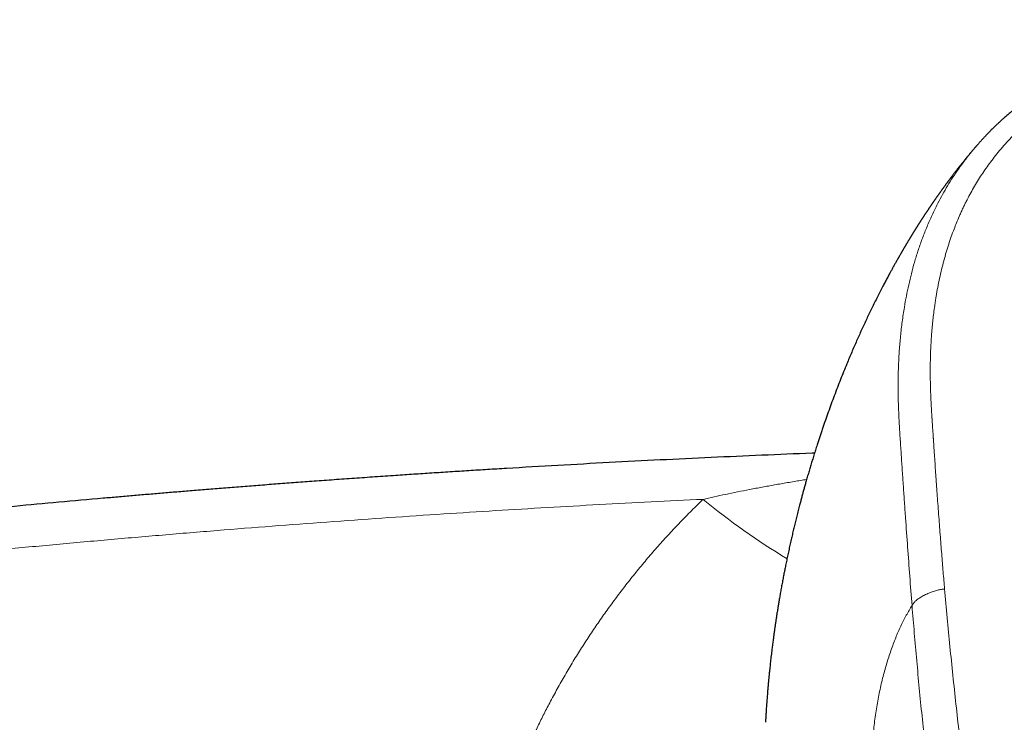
# Model space of a CAD drawing. Header units: millimetres. Extents: x 8 to 932, y 12 to 523.
# Tile 25 of 53: x 424 to 464, y 494 to 523. Entities that reach past the tile are written whole.
import ezdxf

# ---------------------------------------------------------------- set-up
doc = ezdxf.new("R2010")
doc.units = ezdxf.units.MM

msp = doc.modelspace()

# ---------------------------------------------------------------- linework, layer by layer
at = {"color": 252, "linetype": 'Continuous', "lineweight": 0}
msp.add_arc((470.903, 526.071), 29.601, 230.669, 238.8096, dxfattribs=at)
at = {"color": 7, "linetype": 'Continuous', "lineweight": 30}
for points, knots in [([(479.5, 522.776), (479.418, 522.776), (479.175, 522.776), (478.775, 522.772), (478.305, 522.766), (477.845, 522.755), (477.397, 522.742), (476.96, 522.725), (476.52, 522.704), (476.076, 522.679), (475.63, 522.65), (475.194, 522.618), (474.77, 522.583), (474.356, 522.544), (473.954, 522.502), (473.563, 522.457), (473.183, 522.407), (472.815, 522.353), (472.461, 522.296), (472.12, 522.236), (471.794, 522.173), (471.48, 522.108), (471.183, 522.041), (470.901, 521.974), (470.635, 521.907), (470.382, 521.839), (470.141, 521.771), (469.912, 521.704), (469.7, 521.638), (469.503, 521.575), (469.322, 521.515), (469.15, 521.456), (468.99, 521.398), (468.833, 521.341), (468.681, 521.283), (468.536, 521.227), (468.403, 521.173), (468.283, 521.124), (468.18, 521.081), (468.094, 521.045), (468.023, 521.014), (467.96, 520.986), (467.906, 520.962), (467.86, 520.942), (467.79, 520.91), (467.727, 520.882), (467.669, 520.854), (467.642, 520.842), (467.61, 520.827), (467.568, 520.807), (467.515, 520.782), (467.452, 520.751), (467.38, 520.717), (467.302, 520.678), (467.216, 520.635), (467.124, 520.588), (467.028, 520.537), (466.928, 520.485), (466.826, 520.429), (466.718, 520.37), (466.605, 520.306), (466.489, 520.239), (466.343, 520.152), (466.174, 520.049), (465.983, 519.928), (465.803, 519.81), (465.634, 519.694), (465.474, 519.582), (465.323, 519.472), (465.18, 519.366), (465.046, 519.263), (464.921, 519.164), (464.804, 519.069), (464.684, 518.969), (464.562, 518.865), (464.439, 518.757), (464.347, 518.674), (464.281, 518.614), (464.239, 518.575), (464.202, 518.54), (464.169, 518.509), (464.141, 518.482), (464.111, 518.454), (464.075, 518.42), (464.032, 518.377), (463.98, 518.326), (463.913, 518.26), (463.834, 518.18), (463.745, 518.088), (463.657, 517.995), (463.569, 517.9), (463.482, 517.804), (463.41, 517.723), (463.367, 517.674), (463.353, 517.658)], [0, 0, 0, 0, 0.013765, 0.040555, 0.066759, 0.092339, 0.117288, 0.141637, 0.165416, 0.190948, 0.215857, 0.240166, 0.263894, 0.287038, 0.309594, 0.331557, 0.352925, 0.373695, 0.393866, 0.413089, 0.431708, 0.449696, 0.467031, 0.483109, 0.498548, 0.513338, 0.52747, 0.540938, 0.553741, 0.565208, 0.576092, 0.586395, 0.596119, 0.605265, 0.614955, 0.623897, 0.632089, 0.639529, 0.646213, 0.651204, 0.655666, 0.659597, 0.662996, 0.665859, 0.668298, 0.676268, 0.677811, 0.679429, 0.681444, 0.683891, 0.687465, 0.691569, 0.696149, 0.701207, 0.706742, 0.712755, 0.719246, 0.725617, 0.732388, 0.73956, 0.747133, 0.755094, 0.763071, 0.776888, 0.790156, 0.802872, 0.815032, 0.826637, 0.837691, 0.848386, 0.858521, 0.868098, 0.877136, 0.885728, 0.896331, 0.906201, 0.915339, 0.919023, 0.92255, 0.925693, 0.928389, 0.930687, 0.932953, 0.935947, 0.939671, 0.944124, 0.949309, 0.956918, 0.964782, 0.972632, 0.980468, 0.98829, 0.996098, 1, 1, 1, 1]), ([(463.316, 517.618), (463.315, 517.617), (463.308, 517.609), (463.295, 517.593), (463.276, 517.571), (463.251, 517.542), (463.219, 517.505), (463.185, 517.465), (463.155, 517.429), (463.13, 517.4), (463.112, 517.378), (463.094, 517.357), (463.077, 517.336), (463.058, 517.313), (463.036, 517.287), (463.011, 517.257), (462.985, 517.226), (462.96, 517.196), (462.938, 517.169), (462.92, 517.146), (462.903, 517.126), (462.888, 517.108), (462.873, 517.09), (462.858, 517.071), (462.841, 517.05), (462.819, 517.024), (462.794, 516.993), (462.768, 516.959), (462.743, 516.928), (462.72, 516.9), (462.702, 516.877), (462.686, 516.857), (462.671, 516.839), (462.657, 516.82), (462.641, 516.8), (462.622, 516.777), (462.6, 516.749), (462.577, 516.719), (462.554, 516.69), (462.534, 516.665), (462.517, 516.642), (462.502, 516.623), (462.488, 516.605), (462.471, 516.584), (462.451, 516.557), (462.425, 516.524), (462.396, 516.487), (462.367, 516.449), (462.341, 516.414), (462.321, 516.388), (462.306, 516.368), (462.295, 516.354), (462.284, 516.339), (462.273, 516.325), (462.26, 516.308), (462.245, 516.288), (462.227, 516.264), (462.207, 516.237), (462.186, 516.209), (462.167, 516.184), (462.151, 516.162), (462.138, 516.144), (462.126, 516.129), (462.115, 516.114), (462.102, 516.096), (462.087, 516.075), (462.067, 516.049), (462.045, 516.018), (462.021, 515.985), (461.996, 515.952), (461.974, 515.922), (461.955, 515.895), (461.937, 515.87), (461.919, 515.846), (461.901, 515.82), (461.88, 515.792), (461.859, 515.761), (461.837, 515.73), (461.816, 515.701), (461.797, 515.675), (461.781, 515.653), (461.767, 515.633), (461.754, 515.614), (461.741, 515.596), (461.726, 515.575), (461.709, 515.55), (461.689, 515.521), (461.667, 515.49), (461.646, 515.461), (461.629, 515.435), (461.614, 515.415), (461.602, 515.397), (461.59, 515.38), (461.578, 515.363), (461.565, 515.343), (461.55, 515.321), (461.534, 515.298), (461.517, 515.274), (461.5, 515.248), (461.483, 515.224), (461.468, 515.201), (461.453, 515.18), (461.439, 515.159), (461.426, 515.14), (461.412, 515.119), (461.395, 515.095), (461.378, 515.068), (461.359, 515.04), (461.339, 515.011), (461.321, 514.984), (461.305, 514.959), (461.291, 514.938), (461.278, 514.919), (461.265, 514.899), (461.25, 514.877), (461.234, 514.853), (461.216, 514.825), (461.195, 514.795), (461.175, 514.764), (461.157, 514.735), (461.141, 514.711), (461.127, 514.69), (461.114, 514.67), (461.1, 514.648), (461.084, 514.624), (461.066, 514.596), (461.046, 514.565), (461.025, 514.533), (461.007, 514.504), (460.993, 514.482), (460.981, 514.463), (460.97, 514.446), (460.959, 514.429), (460.947, 514.41), (460.933, 514.389), (460.919, 514.366), (460.904, 514.342), (460.888, 514.317), (460.872, 514.292), (460.857, 514.268), (460.844, 514.247), (460.832, 514.228), (460.821, 514.211), (460.811, 514.194), (460.799, 514.175), (460.784, 514.152), (460.767, 514.124), (460.748, 514.094), (460.73, 514.064), (460.714, 514.039), (460.701, 514.017), (460.69, 514), (460.681, 513.984), (460.672, 513.969), (460.662, 513.954), (460.652, 513.937), (460.639, 513.917), (460.624, 513.892), (460.608, 513.865), (460.591, 513.838), (460.576, 513.813), (460.563, 513.792), (460.55, 513.769), (460.535, 513.746), (460.519, 513.718), (460.503, 513.691), (460.485, 513.662), (460.467, 513.632), (460.45, 513.603), (460.435, 513.578), (460.422, 513.555), (460.41, 513.535), (460.398, 513.515), (460.384, 513.492), (460.369, 513.467), (460.352, 513.438), (460.334, 513.406), (460.315, 513.375), (460.3, 513.348), (460.287, 513.327), (460.277, 513.309), (460.268, 513.294), (460.259, 513.278), (460.248, 513.259), (460.235, 513.237), (460.217, 513.205), (460.195, 513.167), (460.172, 513.128), (460.153, 513.094), (460.136, 513.064), (460.12, 513.036), (460.103, 513.007), (460.08, 512.965), (460.052, 512.916), (460.018, 512.857), (459.987, 512.801), (459.959, 512.75), (459.931, 512.7), (459.901, 512.646), (459.869, 512.588), (459.837, 512.529), (459.799, 512.459), (459.755, 512.38), (459.71, 512.295), (459.666, 512.214), (459.624, 512.134), (459.58, 512.052), (459.537, 511.969), (459.432, 511.769), (459.264, 511.442), (459.043, 510.997), (458.827, 510.545), (458.62, 510.101), (458.416, 509.646), (458.215, 509.185), (458.039, 508.765), (457.886, 508.392), (457.757, 508.069), (457.63, 507.741), (457.504, 507.41), (457.38, 507.075), (457.259, 506.741), (457.14, 506.405), (457.043, 506.122), (456.967, 505.896), (456.911, 505.728), (456.857, 505.563), (456.81, 505.418), (456.77, 505.294), (456.737, 505.191), (456.705, 505.087), (456.671, 504.981), (456.629, 504.844), (456.577, 504.676), (456.518, 504.479), (456.46, 504.282), (456.402, 504.085), (456.349, 503.9), (456.301, 503.73), (456.258, 503.575), (456.216, 503.421), (456.174, 503.265), (456.131, 503.104), (456.092, 502.958), (456.058, 502.827), (456.029, 502.715), (456.001, 502.603), (455.973, 502.491), (455.945, 502.378), (455.917, 502.267), (455.882, 502.124), (455.84, 501.95), (455.791, 501.741), (455.742, 501.525), (455.692, 501.303), (455.642, 501.077), (455.594, 500.854), (455.549, 500.637), (455.507, 500.433), (455.468, 500.237), (455.43, 500.041), (455.392, 499.84), (455.354, 499.636), (455.317, 499.434), (455.283, 499.238), (455.256, 499.081), (455.236, 498.963), (455.222, 498.878), (455.208, 498.793), (455.193, 498.705), (455.179, 498.614), (455.164, 498.52), (455.15, 498.433), (455.138, 498.354), (455.127, 498.282), (455.116, 498.209), (455.105, 498.136), (455.094, 498.062), (455.083, 497.988), (455.069, 497.888), (455.051, 497.761), (455.03, 497.606), (455.012, 497.472), (454.996, 497.355), (454.983, 497.256), (454.971, 497.154), (454.957, 497.043), (454.942, 496.922), (454.926, 496.79), (454.912, 496.663), (454.898, 496.539), (454.885, 496.421), (454.872, 496.303), (454.862, 496.204), (454.853, 496.12), (454.846, 496.052), (454.839, 495.983), (454.833, 495.914), (454.826, 495.847), (454.82, 495.776), (454.813, 495.7), (454.805, 495.619), (454.798, 495.539), (454.79, 495.452), (454.782, 495.357), (454.774, 495.253), (454.765, 495.148), (454.757, 495.04), (454.749, 494.927), (454.74, 494.811), (454.732, 494.694), (454.726, 494.604), (454.722, 494.539), (454.719, 494.5), (454.717, 494.461), (454.714, 494.422), (454.712, 494.386), (454.71, 494.355), (454.709, 494.33), (454.708, 494.31), (454.707, 494.293), (454.706, 494.276), (454.704, 494.256), (454.703, 494.231), (454.701, 494.202), (454.699, 494.172), (454.698, 494.142), (454.696, 494.115), (454.695, 494.092), (454.694, 494.075), (454.693, 494.066), (454.693, 494.064)], [0, 0, 0, 0, 0.000243, 0.001388, 0.002615, 0.0041, 0.006358, 0.008798, 0.010984, 0.012416, 0.013629, 0.014765, 0.015899, 0.017123, 0.018591, 0.020275, 0.02209, 0.023874, 0.025277, 0.026516, 0.027611, 0.028602, 0.029587, 0.030573, 0.031699, 0.033087, 0.034886, 0.036768, 0.038538, 0.039994, 0.041294, 0.042288, 0.043274, 0.044269, 0.045299, 0.046515, 0.048113, 0.04976, 0.051345, 0.052768, 0.053923, 0.054897, 0.055867, 0.056836, 0.058302, 0.06007, 0.062123, 0.06427, 0.066107, 0.067656, 0.068444, 0.0692, 0.069955, 0.07071, 0.071526, 0.072579, 0.073884, 0.075327, 0.076797, 0.078167, 0.079298, 0.080186, 0.080977, 0.081762, 0.082543, 0.083689, 0.08506, 0.086645, 0.088425, 0.090246, 0.091784, 0.093127, 0.094382, 0.095613, 0.096879, 0.09836, 0.099935, 0.101563, 0.103064, 0.104408, 0.10554, 0.106497, 0.107438, 0.108378, 0.10933, 0.110586, 0.112128, 0.11372, 0.115264, 0.116555, 0.117556, 0.118407, 0.119252, 0.12009, 0.121035, 0.122234, 0.123352, 0.124567, 0.125856, 0.12711, 0.128151, 0.129302, 0.130272, 0.131241, 0.132235, 0.133417, 0.134812, 0.13615, 0.137609, 0.13904, 0.140237, 0.14122, 0.142156, 0.143083, 0.144155, 0.14536, 0.146705, 0.148211, 0.149845, 0.151228, 0.152347, 0.153338, 0.154317, 0.155333, 0.156541, 0.157868, 0.15938, 0.161045, 0.162463, 0.163519, 0.164336, 0.165148, 0.165959, 0.166832, 0.167941, 0.168985, 0.170142, 0.171367, 0.172623, 0.173704, 0.174784, 0.175608, 0.176417, 0.177231, 0.178089, 0.179175, 0.180531, 0.182017, 0.183484, 0.184683, 0.18568, 0.186478, 0.187196, 0.187908, 0.188614, 0.189356, 0.19034, 0.191525, 0.192891, 0.194163, 0.195311, 0.196335, 0.197235, 0.198447, 0.19969, 0.201056, 0.202323, 0.203793, 0.20519, 0.206371, 0.207372, 0.208317, 0.20922, 0.210219, 0.211409, 0.21278, 0.21428, 0.215821, 0.217082, 0.218027, 0.21876, 0.219488, 0.220212, 0.220986, 0.222019, 0.223333, 0.225378, 0.2273, 0.228835, 0.230027, 0.231299, 0.232687, 0.234161, 0.236858, 0.239554, 0.242223, 0.244409, 0.246554, 0.249056, 0.251733, 0.254408, 0.257079, 0.261159, 0.265118, 0.26851, 0.272049, 0.27575, 0.279453, 0.283157, 0.30234, 0.322658, 0.341373, 0.360682, 0.379557, 0.39901, 0.418562, 0.431917, 0.44521, 0.458444, 0.47213, 0.485603, 0.499094, 0.512604, 0.526148, 0.533111, 0.53968, 0.54624, 0.552792, 0.556906, 0.561017, 0.565124, 0.569246, 0.573612, 0.581417, 0.589162, 0.596911, 0.604664, 0.612519, 0.618638, 0.624694, 0.630746, 0.636792, 0.642987, 0.649581, 0.653942, 0.658305, 0.662669, 0.667034, 0.6714, 0.675848, 0.680046, 0.688098, 0.696143, 0.704413, 0.713211, 0.721906, 0.730672, 0.739096, 0.747112, 0.754308, 0.761839, 0.769755, 0.777572, 0.785459, 0.793096, 0.800282, 0.803539, 0.806796, 0.810051, 0.813332, 0.81694, 0.820607, 0.824157, 0.826946, 0.829736, 0.832525, 0.835316, 0.838162, 0.841092, 0.843782, 0.849738, 0.85568, 0.861618, 0.865172, 0.869138, 0.873042, 0.876887, 0.881882, 0.886933, 0.892018, 0.896556, 0.901067, 0.905576, 0.910087, 0.912503, 0.915201, 0.917859, 0.920435, 0.923005, 0.925575, 0.928605, 0.931703, 0.934886, 0.937723, 0.941717, 0.945709, 0.949701, 0.953732, 0.958124, 0.96263, 0.967075, 0.971519, 0.973, 0.974488, 0.97601, 0.977515, 0.978934, 0.980136, 0.981252, 0.982287, 0.983266, 0.984397, 0.985867, 0.98764, 0.989741, 0.992116, 0.994331, 0.996328, 0.998059, 0.999523, 1, 1, 1, 1]), ([(463.353, 517.658), (463.35, 517.655), (463.338, 517.642), (463.327, 517.628), (463.318, 517.617)], [0, 0, 0, 0, 0.2218879, 1, 1, 1, 1]), ([(456.697, 505.062), (456.666, 505.061), (455.947, 505.034), (454.538, 504.975), (452.467, 504.884), (450.389, 504.784), (448.301, 504.677), (446.206, 504.562), (444.549, 504.465), (443.334, 504.391), (442.568, 504.343), (441.81, 504.295), (441.06, 504.247), (440.319, 504.198), (439.543, 504.146), (438.735, 504.09), (437.895, 504.032), (437.068, 503.973), (436.272, 503.915), (435.507, 503.858), (434.773, 503.803), (434.05, 503.748), (433.337, 503.692), (432.634, 503.637), (431.941, 503.581), (431.278, 503.527), (430.643, 503.475), (430.034, 503.424), (429.43, 503.373), (428.827, 503.322), (428.224, 503.27), (427.22, 503.182), (425.814, 503.056), (424.08, 502.896), (422.866, 502.78), (422.17, 502.713), (421.92, 502.688), (421.671, 502.664), (421.419, 502.639), (421.161, 502.614), (420.892, 502.587), (420.612, 502.559), (420.32, 502.53), (420.017, 502.5), (419.704, 502.468), (419.38, 502.435), (419.044, 502.401), (418.692, 502.365), (418.323, 502.327), (417.937, 502.287), (417.539, 502.245), (417.129, 502.202), (416.706, 502.157), (416.272, 502.111), (415.826, 502.063), (415.368, 502.013), (414.898, 501.962), (414.416, 501.909), (413.923, 501.855), (413.427, 501.8), (412.93, 501.744), (412.432, 501.687), (411.923, 501.629), (411.404, 501.57), (410.863, 501.507), (410.3, 501.442), (409.715, 501.373), (409.118, 501.302), (408.509, 501.229), (407.888, 501.154), (407.268, 501.079), (406.649, 501.003), (406.031, 500.926), (405.403, 500.848), (404.765, 500.767), (404.116, 500.685), (403.457, 500.6), (402.787, 500.514), (402.107, 500.425), (401.416, 500.334), (400.72, 500.241), (400.017, 500.147), (399.309, 500.051), (398.591, 499.954), (398.109, 499.887), (397.866, 499.854)], [0, 0, 0, 0, 0.001581, 0.036396, 0.071362, 0.106479, 0.141748, 0.177167, 0.212738, 0.225814, 0.238795, 0.251631, 0.26432, 0.276864, 0.289263, 0.303688, 0.317911, 0.331932, 0.34575, 0.35836, 0.370797, 0.38306, 0.39515, 0.407066, 0.418809, 0.430378, 0.440831, 0.451139, 0.46137, 0.471602, 0.481833, 0.492065, 0.522762, 0.553459, 0.580474, 0.584719, 0.588964, 0.593209, 0.597455, 0.601805, 0.606395, 0.611171, 0.616134, 0.621283, 0.626619, 0.632141, 0.637849, 0.643744, 0.65012, 0.6567, 0.663485, 0.670475, 0.677669, 0.685068, 0.692671, 0.700479, 0.708492, 0.716709, 0.72513, 0.733756, 0.742077, 0.750579, 0.759263, 0.768129, 0.777176, 0.786971, 0.796969, 0.807173, 0.81758, 0.828192, 0.839008, 0.849393, 0.85996, 0.870709, 0.881638, 0.89275, 0.904043, 0.915517, 0.927173, 0.93901, 0.951029, 0.963009, 0.975165, 0.987495, 1, 1, 1, 1])]:
    msp.add_open_spline(points, degree=3, knots=knots, dxfattribs=at)
at = {"color": 252, "linetype": 'Continuous', "lineweight": 0}
for points, knots in [([(479.5, 522.227), (479.372, 522.226), (479.12, 522.225), (478.747, 522.221), (478.386, 522.216), (478.037, 522.208), (477.74, 522.2), (477.494, 522.193), (477.343, 522.187), (477.243, 522.184), (477.192, 522.182), (477.141, 522.18), (477.091, 522.178), (477.039, 522.175), (476.899, 522.169), (476.671, 522.159), (476.308, 522.14), (475.899, 522.115), (475.447, 522.083), (475.11, 522.057), (474.887, 522.037), (474.773, 522.027), (474.659, 522.017), (474.54, 522.005), (474.375, 521.989), (474.164, 521.967), (473.877, 521.934), (473.558, 521.895), (473.21, 521.847), (472.871, 521.796), (472.543, 521.741), (472.215, 521.681), (471.88, 521.614), (471.524, 521.536), (471.158, 521.449), (470.786, 521.352), (470.422, 521.249), (470.064, 521.139), (469.765, 521.041), (469.524, 520.956), (469.337, 520.888), (469.152, 520.818), (468.969, 520.747), (468.789, 520.673), (468.611, 520.598), (468.414, 520.511), (468.198, 520.412), (467.963, 520.299), (467.731, 520.181), (467.478, 520.046), (467.206, 519.893), (466.918, 519.719), (466.636, 519.539), (466.361, 519.352), (466.094, 519.16), (465.837, 518.961), (465.577, 518.75), (465.316, 518.523), (465.053, 518.278), (464.799, 518.026), (464.554, 517.765), (464.319, 517.499), (464.097, 517.229), (463.893, 516.965), (463.704, 516.703), (463.528, 516.444), (463.359, 516.179), (463.198, 515.908), (463.043, 515.632), (462.932, 515.419), (462.86, 515.274), (462.822, 515.197), (462.785, 515.12), (462.748, 515.042), (462.712, 514.964), (462.677, 514.886), (462.642, 514.807), (462.582, 514.671), (462.5, 514.476), (462.393, 514.204), (462.285, 513.911), (462.179, 513.596), (462.077, 513.268), (461.98, 512.925), (461.889, 512.569), (461.807, 512.206), (461.732, 511.836), (461.684, 511.566), (461.657, 511.399), (461.647, 511.336), (461.637, 511.274), (461.627, 511.211), (461.618, 511.148), (461.598, 511.006), (461.57, 510.796), (461.537, 510.515), (461.512, 510.269), (461.492, 510.047), (461.477, 509.85), (461.464, 509.653), (461.453, 509.46), (461.441, 509.221), (461.432, 508.934), (461.426, 508.591), (461.427, 508.241), (461.432, 507.884), (461.44, 507.632), (461.445, 507.487), (461.447, 507.453), (461.448, 507.418), (461.45, 507.382), (461.451, 507.346), (461.454, 507.292), (461.457, 507.219), (461.463, 507.101), (461.471, 506.951), (461.48, 506.796), (461.488, 506.663), (461.493, 506.583), (461.496, 506.537), (461.497, 506.525), (461.497, 506.519), (461.498, 506.512), (461.498, 506.505), (461.499, 506.498), (461.499, 506.489), (461.5, 506.472), (461.502, 506.443), (461.505, 506.402), (461.508, 506.353), (461.512, 506.292), (461.517, 506.217), (461.523, 506.127), (461.529, 506.026), (461.536, 505.919), (461.544, 505.808), (461.549, 505.721), (461.554, 505.657), (461.556, 505.618), (461.559, 505.579), (461.561, 505.544), (461.568, 505.437), (461.58, 505.261), (461.599, 504.97), (461.622, 504.64), (461.647, 504.274), (461.666, 504), (461.679, 503.818), (461.686, 503.725), (461.692, 503.632), (461.699, 503.533), (461.715, 503.323), (461.738, 503), (461.77, 502.572), (461.801, 502.151), (461.833, 501.739), (461.864, 501.338), (461.895, 500.95), (461.925, 500.574), (461.954, 500.21), (461.984, 499.856), (462.004, 499.624), (462.013, 499.509)], [0, 0, 0, 0, 0.00973, 0.019171, 0.028322, 0.037184, 0.045758, 0.050896, 0.055925, 0.057224, 0.058516, 0.0598, 0.061076, 0.062345, 0.063734, 0.071754, 0.07966, 0.091421, 0.102921, 0.114162, 0.117087, 0.119994, 0.122883, 0.12576, 0.129094, 0.13556, 0.141916, 0.151097, 0.160041, 0.168751, 0.177231, 0.185483, 0.194267, 0.203427, 0.213393, 0.223251, 0.233005, 0.242663, 0.25223, 0.257435, 0.262611, 0.267758, 0.272879, 0.277973, 0.283043, 0.288089, 0.294992, 0.301855, 0.308738, 0.315728, 0.324792, 0.333847, 0.342901, 0.351964, 0.361042, 0.369948, 0.378879, 0.388919, 0.39901, 0.409164, 0.41939, 0.429701, 0.43977, 0.449719, 0.458897, 0.468139, 0.477451, 0.486838, 0.496307, 0.505864, 0.508435, 0.511012, 0.513597, 0.516189, 0.518788, 0.521395, 0.524009, 0.526631, 0.534922, 0.543292, 0.553364, 0.563557, 0.573875, 0.585075, 0.596429, 0.607942, 0.619618, 0.631464, 0.633423, 0.635386, 0.637352, 0.639322, 0.641295, 0.643272, 0.65264, 0.661072, 0.669571, 0.675683, 0.681829, 0.688011, 0.694111, 0.699845, 0.710256, 0.72089, 0.731749, 0.742833, 0.754146, 0.755198, 0.756268, 0.757356, 0.758463, 0.759587, 0.760729, 0.763493, 0.766357, 0.771719, 0.777401, 0.780722, 0.784143, 0.784827, 0.78501, 0.785199, 0.785405, 0.785626, 0.785864, 0.786117, 0.786386, 0.787479, 0.788774, 0.790274, 0.791976, 0.794438, 0.797229, 0.800349, 0.803798, 0.807107, 0.81067, 0.811842, 0.81304, 0.814262, 0.81551, 0.816301, 0.824096, 0.831796, 0.843282, 0.854551, 0.865602, 0.868484, 0.87135, 0.874201, 0.877044, 0.880433, 0.893552, 0.906779, 0.919677, 0.932244, 0.944483, 0.956392, 0.967769, 0.978829, 0.989573, 1, 1, 1, 1]), ([(463.318, 517.617), (463.228, 517.511), (463.04, 517.29), (462.778, 516.95), (462.528, 516.601), (462.298, 516.255), (462.082, 515.905), (461.881, 515.551), (461.676, 515.16), (461.47, 514.731), (461.269, 514.264), (461.087, 513.795), (460.924, 513.325), (460.78, 512.86), (460.654, 512.398), (460.545, 511.94), (460.449, 511.483), (460.359, 510.982), (460.278, 510.436), (460.21, 509.847), (460.16, 509.259), (460.128, 508.671), (460.112, 508.081), (460.113, 507.492), (460.129, 506.881), (460.159, 506.256), (460.201, 505.615), (460.243, 504.978), (460.285, 504.34), (460.328, 503.7), (460.372, 503.058), (460.43, 502.235), (460.502, 501.229), (460.589, 500.036), (460.651, 499.235), (460.683, 498.834)], [0, 0, 0, 0, 0.02008, 0.042104, 0.062747, 0.083267, 0.103699, 0.124075, 0.144424, 0.170327, 0.196208, 0.22197, 0.247504, 0.272749, 0.297304, 0.321672, 0.345897, 0.369995, 0.401107, 0.432019, 0.462762, 0.493428, 0.524112, 0.554844, 0.585436, 0.619246, 0.652561, 0.685618, 0.718614, 0.751676, 0.784781, 0.817881, 0.878514, 0.939133, 1, 1, 1, 1]), ([(452.142, 503.175), (452.294, 503.209), (452.603, 503.279), (453.072, 503.379), (453.555, 503.479), (454.051, 503.578), (454.557, 503.674), (455.072, 503.768), (455.597, 503.86), (456.032, 503.934), (456.293, 503.976), (456.375, 503.989)], [0, 0, 0, 0, 0.10849, 0.219888, 0.334194, 0.451408, 0.571529, 0.692336, 0.815947, 0.942361, 1, 1, 1, 1]), ([(397.737, 498.087), (398.44, 498.185), (399.847, 498.38), (401.961, 498.664), (404.077, 498.941), (406.195, 499.211), (408.315, 499.473), (410.437, 499.728), (412.561, 499.975), (414.72, 500.218), (416.915, 500.458), (419.146, 500.692), (421.379, 500.919), (423.613, 501.137), (425.85, 501.347), (428.087, 501.548), (430.326, 501.741), (432.567, 501.926), (434.809, 502.102), (437.052, 502.27), (439.297, 502.429), (441.5, 502.577), (443.661, 502.715), (445.78, 502.842), (447.9, 502.961), (450.02, 503.073), (451.435, 503.141), (452.142, 503.175)], [0, 0, 0, 0, 0.039174, 0.078351, 0.117532, 0.156715, 0.195902, 0.235092, 0.274285, 0.31348, 0.354544, 0.395611, 0.43668, 0.47775, 0.518823, 0.559896, 0.600972, 0.642048, 0.683124, 0.724202, 0.765279, 0.806357, 0.845087, 0.883816, 0.922545, 0.961273, 1, 1, 1, 1]), ([(446.252, 464.906), (446.147, 465.103), (445.937, 465.496), (445.638, 466.092), (445.351, 466.691), (445.076, 467.294), (444.816, 467.897), (444.569, 468.5), (444.336, 469.103), (444.116, 469.71), (443.915, 470.298), (443.732, 470.868), (443.566, 471.419), (443.41, 471.972), (443.263, 472.528), (443.127, 473.087), (443, 473.649), (442.883, 474.214), (442.771, 474.806), (442.666, 475.426), (442.57, 476.074), (442.487, 476.722), (442.418, 477.371), (442.363, 478.017), (442.321, 478.66), (442.292, 479.3), (442.277, 479.94), (442.275, 480.555), (442.284, 481.146), (442.303, 481.714), (442.332, 482.281), (442.372, 482.847), (442.422, 483.413), (442.483, 483.978), (442.554, 484.543), (442.634, 485.096), (442.722, 485.636), (442.818, 486.164), (442.923, 486.691), (443.037, 487.216), (443.161, 487.74), (443.303, 488.294), (443.464, 488.877), (443.646, 489.49), (443.841, 490.097), (444.04, 490.677), (444.242, 491.23), (444.446, 491.758), (444.659, 492.283), (444.883, 492.805), (445.116, 493.324), (445.359, 493.839), (445.611, 494.351), (445.885, 494.883), (446.182, 495.432), (446.503, 495.998), (446.835, 496.558), (447.178, 497.111), (447.531, 497.655), (447.893, 498.189), (448.264, 498.713), (448.647, 499.232), (449.043, 499.748), (449.453, 500.261), (449.875, 500.768), (450.308, 501.266), (450.751, 501.756), (451.204, 502.238), (451.667, 502.712), (451.983, 503.02), (452.142, 503.175)], [0, 0, 0, 0, 0.015763, 0.031485, 0.047172, 0.062829, 0.078462, 0.093797, 0.10912, 0.124435, 0.139749, 0.153425, 0.167108, 0.180801, 0.194509, 0.208234, 0.221982, 0.235756, 0.249559, 0.265242, 0.280911, 0.296572, 0.312232, 0.327895, 0.343288, 0.358696, 0.374124, 0.389471, 0.403166, 0.41686, 0.430557, 0.444261, 0.457976, 0.471706, 0.485455, 0.499227, 0.5122, 0.525181, 0.538175, 0.551184, 0.564213, 0.577265, 0.592682, 0.608142, 0.62365, 0.638988, 0.652682, 0.666383, 0.680095, 0.693823, 0.707569, 0.72134, 0.735138, 0.748967, 0.764673, 0.780368, 0.79606, 0.811753, 0.827454, 0.842889, 0.858342, 0.87382, 0.88936, 0.905194, 0.921009, 0.936809, 0.952603, 0.968395, 0.984192, 1, 1, 1, 1]), ([(462.013, 499.509), (461.992, 499.507), (461.948, 499.503), (461.88, 499.494), (461.806, 499.481), (461.727, 499.463), (461.642, 499.44), (461.553, 499.413), (461.462, 499.381), (461.371, 499.345), (461.282, 499.307), (461.195, 499.265), (461.113, 499.221), (461.036, 499.175), (460.964, 499.128), (460.899, 499.081), (460.842, 499.034), (460.793, 498.989), (460.754, 498.947), (460.723, 498.907), (460.701, 498.87), (460.688, 498.846), (460.683, 498.834)], [0, 0, 0, 0, 0.035287, 0.072841, 0.114164, 0.159962, 0.210221, 0.26436, 0.321428, 0.380332, 0.440072, 0.499975, 0.559855, 0.619531, 0.678342, 0.735304, 0.789345, 0.839539, 0.885328, 0.926723, 0.964443, 1, 1, 1, 1]), ([(462.013, 499.509), (462.048, 499.119), (462.116, 498.337), (462.23, 497.162), (462.351, 495.983), (462.478, 494.801), (462.608, 493.615), (462.745, 492.355), (462.889, 491.02), (463.034, 489.607), (463.174, 488.189), (463.306, 486.837), (463.433, 485.552), (463.551, 484.336), (463.666, 483.116), (463.776, 481.892), (463.88, 480.664), (463.986, 479.359), (464.093, 477.976), (464.201, 476.515), (464.306, 475.048), (464.374, 474.067), (464.408, 473.576)], [0, 0, 0, 0, 0.046677, 0.093345, 0.140008, 0.186667, 0.233324, 0.279979, 0.334963, 0.389948, 0.444935, 0.499928, 0.546596, 0.593269, 0.639946, 0.686625, 0.733304, 0.779981, 0.834987, 0.889989, 0.944992, 1, 1, 1, 1]), ([(460.683, 498.834), (460.604, 498.705), (460.447, 498.446), (460.224, 498.003), (460.013, 497.523), (459.817, 497.004), (459.638, 496.452), (459.477, 495.868), (459.337, 495.255), (459.22, 494.614), (459.13, 493.948), (459.068, 493.259), (459.036, 492.549), (459.039, 491.821), (459.076, 491.077), (459.152, 490.322), (459.267, 489.558), (459.424, 488.788), (459.626, 488.017), (459.873, 487.247), (460.164, 486.483), (460.5, 485.727), (460.879, 484.985), (461.304, 484.259), (461.743, 483.59), (462.06, 483.176), (462.205, 482.987)], [0, 0, 0, 0, 0.041946, 0.083887, 0.125831, 0.167783, 0.209738, 0.251692, 0.293642, 0.335589, 0.37753, 0.419469, 0.461411, 0.503357, 0.545305, 0.587256, 0.629204, 0.671145, 0.713085, 0.755029, 0.796978, 0.83893, 0.88088, 0.922817, 0.964747, 1, 1, 1, 1]), ([(461.835, 486.842), (461.833, 486.864), (461.796, 487.239), (461.726, 487.965), (461.623, 489.018), (461.52, 490.065), (461.415, 491.107), (461.31, 492.146), (461.201, 493.217), (461.09, 494.32), (460.979, 495.454), (460.873, 496.584), (460.774, 497.712), (460.713, 498.459), (460.683, 498.834)], [0, 0, 0, 0, 0.005358, 0.091655, 0.17789, 0.264026, 0.350132, 0.436315, 0.522669, 0.617856, 0.713188, 0.808616, 0.904192, 1, 1, 1, 1])]:
    msp.add_open_spline(points, degree=3, knots=knots, dxfattribs=at)

doc.saveas('drawing.dxf')
